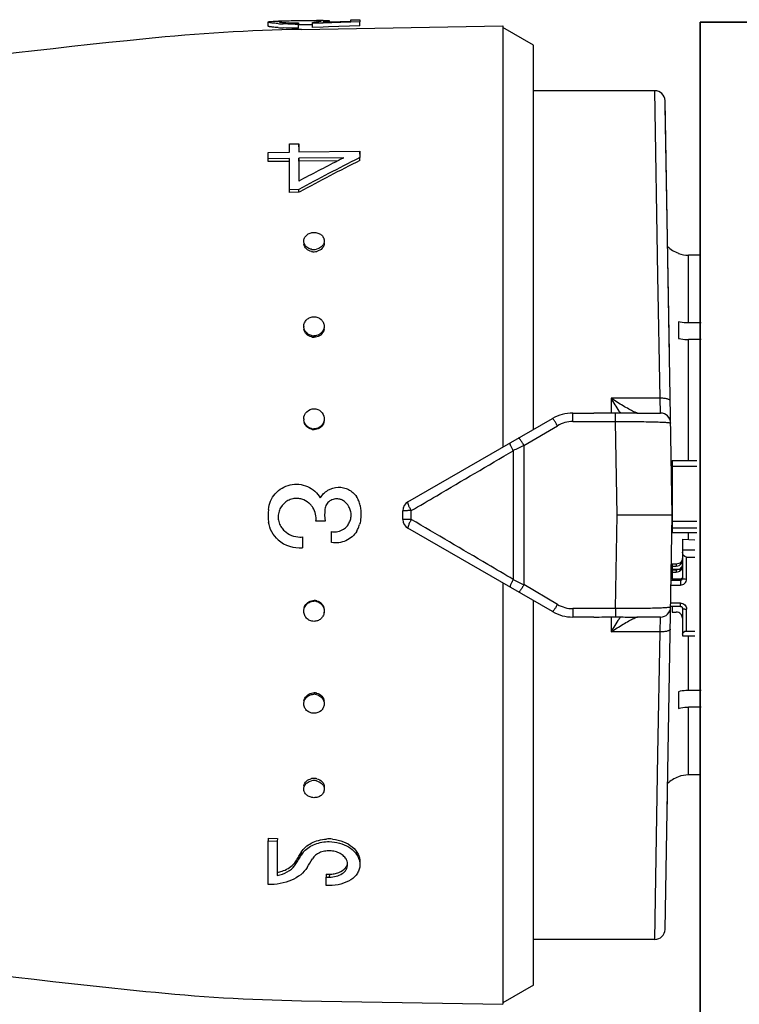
# Model space of a CAD drawing. Header units: millimetres. Extents: x -727 to 69715, y -15705 to 98123.
# Tile 65 of 256: x 20839 to 20875, y -12263 to -12215. Entities that reach past the tile are written whole.
import ezdxf

# ---------------------------------------------------------------- set-up
doc = ezdxf.new("R2010")
doc.units = ezdxf.units.MM
doc.layers.add('UT_ZAŘÍZENÍ - OT', color=3, linetype='Continuous', lineweight=35)

msp = doc.modelspace()

# ---------------------------------------------------------------- linework, layer by layer
at = {"color": 0, "linetype": 'Continuous'}
for p, q in [((20852.135, -12214.81), (20852.15, -12214.809)), ((20852.15, -12214.809), (20852.162, -12214.809)), ((20853.065, -12214.796), (20852.942, -12214.798)), ((20853.898, -12214.856), (20853.897, -12214.792)), ((20854.498, -12214.798), (20854.499, -12214.851)), ((20855.548, -12214.75), (20855.998, -12214.742)), ((20855.548, -12214.818), (20855.548, -12214.75)), ((20855.998, -12214.742), (20855.998, -12214.847)), ((20851.502, -12215.056), (20851.499, -12214.856)), ((20852.151, -12214.869), (20852.151, -12214.823)), ((20852.989, -12214.895), (20852.989, -12214.958)), ((20852.992, -12215.157), (20852.989, -12214.958)), ((20853.065, -12214.996), (20852.99, -12214.997)), ((20853.134, -12215.22), (20863.002, -12215.047)), ((20853.676, -12214.99), (20853.645, -12214.99)), ((20853.674, -12214.929), (20853.674, -12214.876)), ((20854.104, -12214.913), (20853.674, -12214.929)), ((20853.678, -12215.128), (20853.674, -12214.929)), ((20854.194, -12215.109), (20853.678, -12215.128)), ((20854.191, -12214.91), (20854.104, -12214.913)), ((20854.186, -12214.861), (20854.489, -12214.852)), ((20855.482, -12214.865), (20854.191, -12214.91)), ((20854.453, -12215.1), (20854.194, -12215.109)), ((20854.335, -12214.857), (20854.335, -12214.842)), ((20856.002, -12215.046), (20854.453, -12215.1)), ((20854.489, -12214.852), (20855.548, -12214.818)), ((20855.55, -12214.862), (20855.482, -12214.865)), ((20855.998, -12214.847), (20855.55, -12214.862)), ((20856.002, -12215.046), (20855.998, -12214.847)), ((20863.002, -12215.047), (20863.002, -12235.692)), ((20864.502, -12215.987), (20863.002, -12215.121)), ((20864.502, -12234.826), (20864.502, -12215.987)), ((20870.448, -12218.221), (20864.502, -12218.221)), ((20870.602, -12227.286), (20870.448, -12218.221)), ((20871.302, -12239.021), (20870.948, -12218.713)), ((20871.164, -12231.087), (20870.952, -12218.962)), ((20852.549, -12220.826), (20852.999, -12220.821)), ((20852.549, -12221.232), (20852.549, -12220.826)), ((20852.999, -12220.821), (20852.999, -12221.226)), ((20853.002, -12220.971), (20852.999, -12220.821)), ((20851.499, -12221.245), (20852.549, -12221.232)), ((20851.499, -12221.556), (20851.499, -12221.245)), ((20852.549, -12221.543), (20851.499, -12221.556)), ((20851.502, -12221.7), (20851.499, -12221.556)), ((20852.549, -12223.075), (20852.549, -12221.543)), ((20852.999, -12221.226), (20855.998, -12221.187)), ((20855.213, -12221.509), (20852.999, -12221.537)), ((20852.999, -12221.537), (20852.999, -12222.656)), ((20853.002, -12221.682), (20852.999, -12221.537)), ((20855.157, -12221.537), (20855.213, -12221.509)), ((20855.998, -12221.499), (20855.943, -12221.527)), ((20855.998, -12221.187), (20855.998, -12221.499)), ((20856.002, -12221.334), (20855.998, -12221.187)), ((20856.002, -12221.643), (20855.998, -12221.499)), ((20852.552, -12221.687), (20851.502, -12221.7)), ((20854.92, -12221.657), (20853.002, -12221.682)), ((20853.002, -12221.682), (20853.002, -12222.539)), ((20852.999, -12223.07), (20852.549, -12223.075)), ((20852.552, -12223.206), (20852.549, -12223.075)), ((20853.002, -12223.201), (20852.552, -12223.206)), ((20853.002, -12223.201), (20852.999, -12223.07)), ((20853.054, -12223.173), (20853.002, -12223.201)), ((20871.602, -12226.185), (20871.602, -12226.198)), ((20872.102, -12229.608), (20872.102, -12226.284)), ((20872.672, -12226.284), (20872.102, -12226.284)), ((20870.705, -12233.296), (20870.602, -12227.286)), ((20871.602, -12229.547), (20871.602, -12230.361)), ((20872.72, -12229.608), (20872.102, -12229.608)), ((20872.102, -12236.347), (20872.102, -12230.421)), ((20872.727, -12230.421), (20872.102, -12230.421)), ((20868.302, -12233.296), (20868.302, -12234.03)), ((20870.705, -12233.296), (20868.302, -12233.296)), ((20870.724, -12234.021), (20870.705, -12233.296)), ((20866.432, -12234.436), (20866.432, -12234.021)), ((20866.432, -12234.021), (20867.459, -12234.021)), ((20868.53, -12234.436), (20868.53, -12234.029)), ((20869.566, -12234.021), (20870.724, -12234.021)), ((20858.352, -12238.377), (20865.432, -12234.289)), ((20866.432, -12234.436), (20868.53, -12234.436)), ((20868.602, -12239.021), (20868.53, -12234.436)), ((20864.036, -12235.609), (20865.682, -12234.641)), ((20863.515, -12235.866), (20863.515, -12242.177)), ((20864.036, -12235.609), (20864.036, -12242.433)), ((20871.302, -12236.347), (20871.302, -12239.869)), ((20871.302, -12236.347), (20872.502, -12236.347)), ((20871.302, -12236.631), (20872.502, -12236.631)), ((20858.102, -12239.233), (20858.102, -12238.81)), ((20858.515, -12239.237), (20858.515, -12238.806)), ((20854.288, -12239.324), (20853.838, -12239.324)), ((20868.53, -12243.606), (20868.602, -12239.021)), ((20871.302, -12239.021), (20868.602, -12239.021)), ((20870.948, -12259.33), (20871.302, -12239.021)), ((20871.302, -12239.327), (20872.502, -12239.327)), ((20854.608, -12240.365), (20854.608, -12239.83)), ((20865.432, -12243.753), (20858.352, -12239.666)), ((20871.302, -12239.642), (20872.502, -12239.642)), ((20871.302, -12239.869), (20872.502, -12239.869)), ((20872.102, -12240.212), (20872.102, -12239.869)), ((20853.178, -12240.093), (20853.178, -12240.627)), ((20871.802, -12240.196), (20871.802, -12242.119)), ((20871.802, -12240.196), (20872.402, -12240.229)), ((20871.802, -12240.727), (20872.402, -12240.727)), ((20871.257, -12241.636), (20871.262, -12241.313)), ((20872.002, -12242.158), (20872.002, -12241.079)), ((20872.002, -12241.079), (20872.402, -12241.079)), ((20871.256, -12241.67), (20871.666, -12241.67)), ((20871.304, -12241.639), (20871.257, -12241.636)), ((20871.302, -12241.425), (20871.302, -12241.67)), ((20871.502, -12241.425), (20871.302, -12241.425)), ((20871.302, -12241.523), (20871.502, -12241.523)), ((20871.302, -12241.718), (20871.302, -12242.159)), ((20871.502, -12241.718), (20871.302, -12241.718)), ((20871.302, -12241.815), (20871.502, -12241.815)), ((20871.502, -12241.425), (20871.502, -12241.523)), ((20871.502, -12241.718), (20871.502, -12241.815)), ((20871.246, -12242.217), (20871.702, -12242.217)), ((20871.302, -12242.061), (20871.249, -12242.061)), ((20871.302, -12241.865), (20871.253, -12241.865)), ((20871.702, -12242.159), (20871.302, -12242.159)), ((20871.702, -12242.159), (20871.702, -12242.452)), ((20863.002, -12242.35), (20863.002, -12262.995)), ((20865.682, -12243.402), (20864.036, -12242.433)), ((20871.242, -12242.452), (20871.702, -12242.452)), ((20864.502, -12262.055), (20864.502, -12243.216)), ((20866.432, -12243.606), (20866.432, -12244.021)), ((20868.53, -12243.606), (20866.432, -12243.606)), ((20868.53, -12243.606), (20868.53, -12244.014)), ((20871.702, -12243.496), (20871.224, -12243.496)), ((20871.702, -12243.335), (20871.227, -12243.335)), ((20871.302, -12243.496), (20871.302, -12243.777)), ((20871.702, -12243.496), (20871.702, -12243.335)), ((20871.802, -12243.59), (20871.802, -12244.944)), ((20872.002, -12244.708), (20872.002, -12243.629)), ((20867.459, -12244.021), (20866.432, -12244.021)), ((20868.302, -12244.013), (20868.302, -12244.746)), ((20870.724, -12244.021), (20869.566, -12244.021)), ((20870.705, -12244.746), (20870.724, -12244.021)), ((20871.302, -12243.777), (20871.502, -12243.777)), ((20872.002, -12244.708), (20872.402, -12244.708)), ((20870.705, -12244.746), (20868.302, -12244.746)), ((20870.602, -12250.757), (20870.705, -12244.746)), ((20871.802, -12244.944), (20872.402, -12244.944)), ((20872.102, -12247.621), (20872.102, -12244.944)), ((20872.727, -12247.621), (20872.102, -12247.621)), ((20871.602, -12247.682), (20871.602, -12248.495)), ((20872.102, -12251.758), (20872.102, -12248.434)), ((20872.72, -12248.434), (20872.102, -12248.434)), ((20870.448, -12259.821), (20870.602, -12250.757)), ((20871.602, -12251.844), (20871.602, -12251.857)), ((20872.672, -12251.758), (20872.102, -12251.758)), ((20871.047, -12253.636), (20871.062, -12252.774)), ((20851.502, -12254.862), (20851.499, -12254.994)), ((20851.502, -12254.862), (20851.952, -12254.867)), ((20851.952, -12254.867), (20851.949, -12254.999)), ((20851.499, -12257.136), (20851.499, -12254.994)), ((20851.499, -12254.994), (20851.949, -12254.999)), ((20851.949, -12254.999), (20851.949, -12256.687)), ((20853.096, -12255.599), (20853.124, -12255.551)), ((20853.124, -12255.551), (20853.121, -12255.689)), ((20852.869, -12255.974), (20852.866, -12256.115)), ((20852.979, -12255.927), (20853.007, -12255.879)), ((20854.352, -12256.619), (20854.348, -12256.765)), ((20854.348, -12257.173), (20854.348, -12256.765)), ((20854.348, -12256.765), (20854.498, -12256.767)), ((20854.352, -12256.619), (20854.502, -12256.621)), ((20854.502, -12256.621), (20854.498, -12256.767)), ((20854.498, -12257.175), (20854.348, -12257.173)), ((20870.448, -12259.821), (20864.502, -12259.821)), ((20864.502, -12262.055), (20863.002, -12262.921)), ((20853.134, -12262.823), (20863.002, -12262.995))]:
    msp.add_line(p, q, dxfattribs=at)
for centre, radius, start, end in [((20852.767, -12250.544), 35.74, 91.0124, 91.2155), ((20853.747, -12220.07), 5.28, 88.3745, 89.198), ((20854.608, -12256.899), 42.126, 90.8463, 91.0033), ((20854.323, -12237.798), 23.023, 90.5699, 90.8389), ((20854.223, -12228.002), 13.227, 90.1311, 90.5589), ((20854.705, -12305.206), 90, 91, 95.86353), ((20852.617, -12206.38), 8.577, 265.8256, 266.6258), ((20852.618, -12206.529), 8.626, 265.8559, 266.6507), ((20852.69, -12205.126), 9.833, 266.6318, 267.396), ((20852.691, -12205.258), 9.899, 266.6567, 267.4156), ((20852.295, -12216.605), 1.789, 94.2534, 94.6326), ((20852.351, -12217.374), 2.559, 93.4587, 94.2283), ((20852.771, -12202.416), 12.544, 270.2757, 270.9914), ((20852.815, -12204.867), 10.03, 270.3767, 270.9938), ((20853.225, -12208.468), 6.424, 274.0065, 274.7622), ((20853.311, -12209.51), 5.379, 274.7701, 275.5791), ((20896.59, -12713.061), 500, 95.86353, 99.2151), ((20870.448, -12218.721), 0.5, 1.0027, 90), ((20903.287, -12315.461), 105.191, 116.74897, 118.55954), ((20899.919, -12310.437), 99.533, 116.72558, 116.87901), ((20902.832, -12316.125), 105.923, 116.89327, 118.06457), ((20903.023, -12315.838), 105.279, 116.52799, 118.3353), ((20853.592, -12225.701), 0.34, 181.8386, 189.2299), ((20853.922, -12225.692), 0.33, 0.0012, 1.8034), ((20872.102, -12224.771), 1.5, 226.6492, 250.5288), ((20853.744, -12225.431), 0.578, 257.4005, 263.7792), ((20853.748, -12225.534), 0.583, 257.4385, 263.7956), ((20853.743, -12225.442), 0.567, 263.769, 270.5154), ((20853.747, -12225.545), 0.572, 263.785, 270.5156), ((20853.742, -12225.432), 0.577, 270.6142, 283.6547), ((20853.746, -12225.534), 0.582, 270.6123, 283.6161), ((20872.104, -12224.775), 1.509, 250.58, 269.9294), ((20853.663, -12229.772), 0.415, 180.0036, 182.6268), ((20853.747, -12229.708), 0.529, 255.907, 262.902), ((20853.745, -12229.722), 0.515, 262.8964, 270.3352), ((20853.835, -12229.841), 0.417, 351.6852, 359.956), ((20853.751, -12229.776), 0.533, 255.9485, 262.9202), ((20853.749, -12229.791), 0.519, 262.9139, 270.3354), ((20889.085, -12220.774), 24.264, 211.0698, 212.8147), ((20866.432, -12236.021), 2, 90, 120), ((20885.128, -12223.319), 19.559, 212.8314, 213.1914), ((20870.724, -12234.521), 0.5, 0.9973, 90), ((20853.719, -12234.306), 0.471, 180.0149, 185.1846), ((20866.433, -12235.915), 1.479, 90.0293, 120.5126), ((20853.749, -12234.296), 0.505, 254.9456, 262.2975), ((20853.753, -12234.327), 0.509, 254.989, 262.3166), ((20853.747, -12234.313), 0.488, 262.2951, 270.1426), ((20853.751, -12234.344), 0.492, 262.3136, 270.1429), ((20971.598, -12454.982), 244.324, 116.11937, 116.25551), ((20871.203, -12237.177), 0.0994, 313.5922, 359.9803), ((20871.202, -12237.165), 0.301, 284.0099, 289.4426), ((20852.895, -12239.084), 0.878, 79.2621, 86.1049), ((20852.885, -12239.133), 0.927, 73.0793, 79.2163), ((20852.881, -12239.171), 0.963, 41.0757, 50.0119), ((20854.857, -12238.799), 0.576, 71.2532, 78.3972), ((20854.86, -12238.792), 0.569, 63.8405, 71.2552), ((20854.735, -12239.028), 0.836, 39.1305, 49.8284), ((20854.938, -12238.722), 1.078, 27.8406, 34.0296), ((20854.942, -12238.72), 1.073, 21.6663, 27.8429), ((20854.96, -12238.713), 1.054, 15.2114, 21.6682), ((20854.048, -12238.96), 1.999, 11.8346, 15.192), ((20858.602, -12238.81), 0.5, 120, 180), ((20854.16, -12239.021), 2.661, 174.2036, 187.383), ((20852.876, -12239.175), 0.97, 32.4613, 41.0443), ((20856.585, -12239.021), 2.316, 172.8168, 187.5195), ((20854.741, -12239.023), 0.828, 29.6913, 39.1293), ((20871.202, -12238.793), 0.3, 70.554, 72.3535), ((20858.602, -12239.233), 0.5, 180, 240), ((20852.889, -12239.127), 0.893, 214.114, 220.953), ((20853.06, -12238.979), 1.119, 220.9857, 227.2244), ((20854.751, -12239.058), 0.785, 259.5616, 266.7756), ((20854.738, -12239.02), 0.831, 307.9711, 320.9467), ((20854.73, -12239.013), 0.841, 320.9239, 328.1109), ((20854.779, -12239.159), 1.247, 328.3633, 330.5708), ((20854.793, -12239.166), 1.23, 330.5526, 339.4593), ((20854.839, -12239.184), 1.181, 339.4729, 345.3977), ((20853.061, -12238.987), 1.644, 229.7942, 274.1007), ((20853.061, -12238.995), 1.104, 269.8741, 276.1358), ((20871.512, -12241.228), 0.29, 325.946, 359.9556), ((20971.598, -12023.06), 244.324, 243.74449, 243.88063), ((20853.747, -12243.73), 0.489, 81.9513, 89.7929), ((20853.75, -12243.699), 0.493, 81.9697, 89.7932), ((20853.744, -12243.748), 0.507, 74.6173, 81.9539), ((20853.748, -12243.717), 0.51, 74.6606, 81.9731), ((20866.432, -12242.021), 2, 240, 270), ((20866.433, -12242.128), 1.479, 239.4874, 269.9707), ((20870.724, -12243.521), 0.5, 270, 359), ((20871.714, -12243.59), 0.0882, 0.0369, 8.6608), ((20853.768, -12243.739), 0.481, 352.21, 354.9153), ((20889.007, -12257.219), 24.171, 147.1819, 148.9335), ((20885.471, -12254.946), 19.968, 146.8123, 147.1649), ((20853.745, -12248.321), 0.516, 82.1802, 89.6075), ((20853.748, -12248.253), 0.52, 82.1978, 89.6077), ((20853.743, -12248.338), 0.533, 75.2221, 82.1864), ((20853.746, -12248.27), 0.537, 75.2633, 82.2046), ((20853.747, -12252.505), 0.579, 90.4762, 102.5767), ((20853.747, -12252.489), 0.563, 89.4636, 90.4277), ((20853.746, -12252.5), 0.574, 82.7219, 89.4383), ((20853.745, -12252.514), 0.588, 76.4142, 82.7332), ((20872.102, -12253.271), 1.5, 109.4712, 133.3508), ((20872.104, -12253.268), 1.509, 90.0706, 109.42), ((20853.592, -12252.341), 0.34, 170.7701, 178.1614), ((20853.744, -12252.607), 0.574, 89.5276, 102.6205), ((20853.743, -12252.602), 0.569, 82.706, 89.4382), ((20853.741, -12252.617), 0.584, 76.3765, 82.7168), ((20853.922, -12252.351), 0.33, 358.1966, 359.9988), ((20854.48, -12256.845), 1.949, 89.3478, 93.6822), ((20854.479, -12256.877), 1.981, 84.7451, 89.3338), ((20814.927, -12232.787), 44.466, 328.5709, 328.8521), ((20813.575, -12231.97), 46.046, 328.8521, 329.1259), ((20812.726, -12231.802), 46.929, 329.1323, 329.4032), ((20853.989, -12256.203), 1.009, 142.6891, 149.3347), ((20854.084, -12256.276), 1.129, 136.6726, 142.6957), ((20852, -12255.427), 1.027, 315.4988, 321.7146), ((20852.079, -12255.489), 0.927, 321.7149, 328.509), ((20814.449, -12232.833), 44.921, 328.7834, 329.0635), ((20815.194, -12232.906), 44.808, 328.5423, 329.173), ((20854.94, -12256.146), 0.458, 358.6045, 6.9669), ((20851.564, -12254.817), 1.908, 281.6289, 285.7619), ((20896.59, -11764.982), 500, 260.77609, 264.13647), ((20870.448, -12259.321), 0.5, 270, 359), ((20854.705, -12172.837), 90, 264.13647, 269)]:
    msp.add_arc(centre, radius, start, end, dxfattribs=at)
at = {"color": 0, "linetype": 'Continuous', "extrusion": (0, 0, -1)}
for centre, major_axis, ratio, start_param, end_param in [((20872.002, -12240.844), (0, -0.235), 0.85043, 0, 1.570796), ((20872.002, -12244.865), (0.2, 0), 0.785695, 3.141593, 4.712389)]:
    msp.add_ellipse(centre, major_axis=major_axis, ratio=ratio, start_param=start_param, end_param=end_param, dxfattribs=at)
at = {"color": 0, "linetype": 'Continuous'}
for points, knots in [([(20851.579, -12214.831), (20851.635, -12214.824), (20851.778, -12214.818), (20851.921, -12214.814), (20852.008, -12214.812)], [0, 0, 0, 0, 0.393124, 1, 1, 1, 1]), ([(20852.942, -12214.798), (20852.803, -12214.8), (20852.554, -12214.806), (20852.306, -12214.813), (20852.197, -12214.82)], [0, 0, 0, 0, 0.5608, 1, 1, 1, 1]), ([(20853.643, -12214.79), (20853.599, -12214.79), (20853.406, -12214.791), (20853.213, -12214.793), (20853.065, -12214.796)], [0, 0, 0, 0, 0.228486, 1, 1, 1, 1]), ([(20853.821, -12214.791), (20853.808, -12214.79), (20853.748, -12214.79), (20853.689, -12214.79), (20853.643, -12214.79)], [0, 0, 0, 0, 0.229978, 1, 1, 1, 1]), ([(20854.008, -12214.797), (20854, -12214.796), (20853.963, -12214.794), (20853.926, -12214.793), (20853.897, -12214.792)], [0, 0, 0, 0, 0.216654, 1, 1, 1, 1]), ([(20854.077, -12214.804), (20854.072, -12214.803), (20854.05, -12214.8), (20854.027, -12214.798), (20854.008, -12214.797)], [0, 0, 0, 0, 0.191517, 1, 1, 1, 1]), ([(20854.101, -12214.814), (20854.101, -12214.811), (20854.09, -12214.806), (20854.083, -12214.805), (20854.077, -12214.804)], [0, 0, 0, 0, 0.306489, 1, 1, 1, 1]), ([(20854.192, -12214.776), (20854.207, -12214.776), (20854.259, -12214.776), (20854.311, -12214.776), (20854.349, -12214.777)], [0, 0, 0, 0, 0.28218, 1, 1, 1, 1]), ([(20854.498, -12214.798), (20854.498, -12214.803), (20854.48, -12214.811), (20854.452, -12214.82), (20854.399, -12214.831), (20854.359, -12214.838), (20854.335, -12214.842)], [0, 0, 0, 0, 0.080473, 0.272652, 0.58028, 1, 1, 1, 1]), ([(20854.349, -12214.777), (20854.359, -12214.778), (20854.392, -12214.779), (20854.426, -12214.781), (20854.448, -12214.784)], [0, 0, 0, 0, 0.312325, 1, 1, 1, 1]), ([(20854.448, -12214.784), (20854.461, -12214.785), (20854.477, -12214.787), (20854.494, -12214.792), (20854.498, -12214.796), (20854.498, -12214.798)], [0, 0, 0, 0, 0.708486, 0.898996, 1, 1, 1, 1]), ([(20851.499, -12214.856), (20851.499, -12214.853), (20851.506, -12214.847), (20851.514, -12214.844), (20851.519, -12214.843)], [0, 0, 0, 0, 0.34526, 1, 1, 1, 1]), ([(20851.993, -12214.934), (20851.923, -12214.929), (20851.825, -12214.92), (20851.703, -12214.906), (20851.633, -12214.896), (20851.577, -12214.886), (20851.536, -12214.876), (20851.512, -12214.869), (20851.499, -12214.86), (20851.499, -12214.856)], [0, 0, 0, 0, 0.415889, 0.585993, 0.728367, 0.841268, 0.923827, 0.975949, 1, 1, 1, 1]), ([(20851.995, -12215.133), (20851.925, -12215.128), (20851.827, -12215.119), (20851.706, -12215.105), (20851.636, -12215.095), (20851.58, -12215.086), (20851.539, -12215.076), (20851.516, -12215.068), (20851.502, -12215.06), (20851.502, -12215.056)], [0, 0, 0, 0, 0.416026, 0.586157, 0.728535, 0.841423, 0.923955, 0.976034, 1, 1, 1, 1]), ([(20851.519, -12214.843), (20851.523, -12214.842), (20851.542, -12214.836), (20851.562, -12214.833), (20851.579, -12214.831)], [0, 0, 0, 0, 0.194984, 1, 1, 1, 1]), ([(20852.151, -12214.823), (20852.136, -12214.824), (20852.11, -12214.826), (20852.076, -12214.831), (20852.055, -12214.835), (20852.043, -12214.839), (20852.041, -12214.842)], [0, 0, 0, 0, 0.402142, 0.703286, 0.901798, 1, 1, 1, 1]), ([(20852.041, -12214.842), (20852.041, -12214.842), (20852.041, -12214.843), (20852.041, -12214.843), (20852.041, -12214.844)], [0, 0, 0, 0, 0.519614, 1, 1, 1, 1]), ([(20852.041, -12214.844), (20852.041, -12214.846), (20852.046, -12214.849), (20852.063, -12214.855), (20852.1, -12214.863), (20852.162, -12214.871), (20852.211, -12214.875), (20852.24, -12214.878)], [0, 0, 0, 0, 0.026104, 0.078509, 0.271488, 0.580502, 1, 1, 1, 1]), ([(20852.24, -12214.878), (20852.283, -12214.881), (20852.496, -12214.895), (20852.71, -12214.898), (20852.88, -12214.897)], [0, 0, 0, 0, 0.202928, 1, 1, 1, 1]), ([(20852.832, -12214.96), (20852.781, -12214.96), (20852.584, -12214.96), (20852.388, -12214.955), (20852.243, -12214.949)], [0, 0, 0, 0, 0.261385, 1, 1, 1, 1]), ([(20852.992, -12215.157), (20852.927, -12215.158), (20852.678, -12215.16), (20852.429, -12215.156), (20852.245, -12215.147)], [0, 0, 0, 0, 0.261104, 1, 1, 1, 1]), ([(20853.645, -12214.99), (20853.601, -12214.99), (20853.407, -12214.991), (20853.214, -12214.993), (20853.065, -12214.996)], [0, 0, 0, 0, 0.228577, 1, 1, 1, 1]), ([(20853.834, -12214.863), (20853.872, -12214.859), (20853.938, -12214.852), (20854.014, -12214.841), (20854.059, -12214.832), (20854.081, -12214.826), (20854.094, -12214.822), (20854.101, -12214.816), (20854.101, -12214.814)], [0, 0, 0, 0, 0.416564, 0.727805, 0.840468, 0.923103, 0.975235, 1, 1, 1, 1]), ([(20854.335, -12214.842), (20854.324, -12214.843), (20854.275, -12214.851), (20854.225, -12214.857), (20854.186, -12214.861)], [0, 0, 0, 0, 0.219199, 1, 1, 1, 1]), ([(20853.249, -12225.601), (20853.247, -12225.545), (20853.273, -12225.429), (20853.386, -12225.285), (20853.553, -12225.192), (20853.683, -12225.169), (20853.748, -12225.168)], [0, 0, 0, 0, 0.229393, 0.470966, 0.729703, 1, 1, 1, 1]), ([(20853.748, -12225.168), (20853.812, -12225.168), (20853.937, -12225.187), (20854.102, -12225.271), (20854.215, -12225.405), (20854.246, -12225.516), (20854.248, -12225.57)], [0, 0, 0, 0, 0.270385, 0.528616, 0.769944, 1, 1, 1, 1]), ([(20853.352, -12225.847), (20853.322, -12225.813), (20853.271, -12225.736), (20853.25, -12225.646), (20853.249, -12225.601)], [0, 0, 0, 0, 0.509651, 1, 1, 1, 1]), ([(20853.621, -12226.103), (20853.531, -12226.082), (20853.363, -12226.003), (20853.27, -12225.838), (20853.256, -12225.755)], [0, 0, 0, 0, 0.524629, 1, 1, 1, 1]), ([(20853.618, -12225.995), (20853.592, -12225.989), (20853.494, -12225.96), (20853.403, -12225.903), (20853.352, -12225.847)], [0, 0, 0, 0, 0.260211, 1, 1, 1, 1]), ([(20854.144, -12225.84), (20854.128, -12225.858), (20854.052, -12225.929), (20853.955, -12225.974), (20853.879, -12225.993)], [0, 0, 0, 0, 0.24218, 1, 1, 1, 1]), ([(20854.252, -12225.692), (20854.252, -12225.784), (20854.166, -12225.981), (20853.982, -12226.076), (20853.883, -12226.1)], [0, 0, 0, 0, 0.47302, 1, 1, 1, 1]), ([(20854.248, -12225.57), (20854.25, -12225.618), (20854.231, -12225.717), (20854.178, -12225.802), (20854.144, -12225.84)], [0, 0, 0, 0, 0.488775, 1, 1, 1, 1]), ([(20853.248, -12229.772), (20853.248, -12229.711), (20853.276, -12229.587), (20853.387, -12229.431), (20853.554, -12229.329), (20853.683, -12229.304), (20853.748, -12229.304)], [0, 0, 0, 0, 0.241806, 0.488407, 0.741812, 1, 1, 1, 1]), ([(20853.748, -12229.304), (20853.871, -12229.303), (20854.065, -12229.37), (20854.214, -12229.568), (20854.245, -12229.687), (20854.248, -12229.746)], [0, 0, 0, 0, 0.507384, 0.755665, 1, 1, 1, 1]), ([(20854.248, -12229.746), (20854.25, -12229.797), (20854.24, -12229.865), (20854.217, -12229.929), (20854.21, -12229.944)], [0, 0, 0, 0, 0.747031, 1, 1, 1, 1]), ([(20872.102, -12229.608), (20872.06, -12229.608), (20871.892, -12229.603), (20871.724, -12229.578), (20871.602, -12229.547)], [0, 0, 0, 0, 0.252472, 1, 1, 1, 1]), ([(20853.316, -12230.005), (20853.306, -12229.989), (20853.27, -12229.922), (20853.251, -12229.847), (20853.249, -12229.791)], [0, 0, 0, 0, 0.253103, 1, 1, 1, 1]), ([(20853.621, -12230.294), (20853.529, -12230.271), (20853.357, -12230.176), (20853.269, -12229.998), (20853.256, -12229.908)], [0, 0, 0, 0, 0.510101, 1, 1, 1, 1]), ([(20853.618, -12230.221), (20853.556, -12230.206), (20853.438, -12230.153), (20853.348, -12230.058), (20853.316, -12230.005)], [0, 0, 0, 0, 0.506643, 1, 1, 1, 1]), ([(20854.21, -12229.944), (20854.18, -12230.011), (20854.088, -12230.133), (20853.951, -12230.201), (20853.879, -12230.22)], [0, 0, 0, 0, 0.492845, 1, 1, 1, 1]), ([(20854.247, -12229.901), (20854.234, -12229.992), (20854.147, -12230.171), (20853.975, -12230.268), (20853.883, -12230.292)], [0, 0, 0, 0, 0.489899, 1, 1, 1, 1]), ([(20871.602, -12230.361), (20871.643, -12230.371), (20871.807, -12230.406), (20871.976, -12230.421), (20872.102, -12230.421)], [0, 0, 0, 0, 0.247091, 1, 1, 1, 1]), ([(20869.423, -12233.957), (20869.339, -12233.917), (20869.163, -12233.824), (20868.786, -12233.608), (20868.497, -12233.426), (20868.302, -12233.296)], [0, 0, 0, 0, 0.213248, 0.460801, 1, 1, 1, 1]), ([(20871.205, -12233.425), (20871.204, -12233.416), (20871.195, -12233.393), (20871.162, -12233.37), (20871.116, -12233.348), (20871.026, -12233.32), (20870.887, -12233.3), (20870.768, -12233.295), (20870.705, -12233.296)], [0, 0, 0, 0, 0.054454, 0.124226, 0.220024, 0.341181, 0.645763, 1, 1, 1, 1]), ([(20853.248, -12234.306), (20853.248, -12234.18), (20853.357, -12233.916), (20853.621, -12233.811), (20853.748, -12233.81)], [0, 0, 0, 0, 0.49811, 1, 1, 1, 1]), ([(20853.748, -12233.81), (20853.869, -12233.81), (20854.12, -12233.902), (20854.236, -12234.142), (20854.246, -12234.261)], [0, 0, 0, 0, 0.501804, 1, 1, 1, 1]), ([(20868.53, -12234.029), (20868.35, -12234.031), (20867.993, -12234.03), (20867.637, -12234.021), (20867.459, -12234.021)], [0, 0, 0, 0, 0.502804, 1, 1, 1, 1]), ([(20869.566, -12234.021), (20869.486, -12234.021), (20869.141, -12234.022), (20868.795, -12234.026), (20868.53, -12234.029)], [0, 0, 0, 0, 0.230893, 1, 1, 1, 1]), ([(20869.501, -12233.993), (20869.495, -12233.99), (20869.469, -12233.979), (20869.443, -12233.967), (20869.423, -12233.957)], [0, 0, 0, 0, 0.229765, 1, 1, 1, 1]), ([(20869.533, -12234.005), (20869.53, -12234.004), (20869.52, -12234), (20869.509, -12233.996), (20869.501, -12233.993)], [0, 0, 0, 0, 0.235586, 1, 1, 1, 1]), ([(20869.592, -12234.021), (20869.584, -12234.021), (20869.564, -12234.016), (20869.544, -12234.01), (20869.533, -12234.005)], [0, 0, 0, 0, 0.393757, 1, 1, 1, 1]), ([(20853.621, -12234.819), (20853.538, -12234.796), (20853.382, -12234.71), (20853.292, -12234.554), (20853.269, -12234.472)], [0, 0, 0, 0, 0.50198, 1, 1, 1, 1]), ([(20853.618, -12234.784), (20853.546, -12234.764), (20853.407, -12234.693), (20853.316, -12234.565), (20853.287, -12234.496)], [0, 0, 0, 0, 0.50114, 1, 1, 1, 1]), ([(20854.231, -12234.432), (20854.208, -12234.514), (20854.119, -12234.672), (20853.961, -12234.76), (20853.879, -12234.783)], [0, 0, 0, 0, 0.49918, 1, 1, 1, 1]), ([(20854.247, -12234.406), (20854.234, -12234.5), (20854.151, -12234.687), (20853.976, -12234.792), (20853.883, -12234.818)], [0, 0, 0, 0, 0.498032, 1, 1, 1, 1]), ([(20865.682, -12234.641), (20865.662, -12234.621), (20865.63, -12234.573), (20865.597, -12234.499), (20865.558, -12234.436), (20865.519, -12234.385), (20865.488, -12234.344), (20865.463, -12234.312), (20865.448, -12234.296), (20865.435, -12234.287), (20865.432, -12234.289)], [0, 0, 0, 0, 0.198142, 0.388892, 0.560134, 0.707991, 0.828678, 0.918542, 0.975091, 1, 1, 1, 1]), ([(20868.53, -12234.436), (20868.706, -12234.436), (20869.051, -12234.435), (20869.552, -12234.438), (20870.012, -12234.444), (20870.363, -12234.451), (20870.61, -12234.459), (20870.766, -12234.465), (20870.901, -12234.471), (20871.013, -12234.478), (20871.101, -12234.486), (20871.164, -12234.493), (20871.202, -12234.501), (20871.219, -12234.506), (20871.223, -12234.511), (20871.224, -12234.513)], [0, 0, 0, 0, 0.195605, 0.383531, 0.55643, 0.707585, 0.773165, 0.831259, 0.881323, 0.92293, 0.955723, 0.979458, 0.994025, 0.997954, 1, 1, 1, 1]), ([(20863.515, -12235.866), (20863.489, -12235.819), (20863.453, -12235.75), (20863.41, -12235.663), (20863.384, -12235.608), (20863.366, -12235.563), (20863.354, -12235.528), (20863.348, -12235.506), (20863.349, -12235.492), (20863.352, -12235.49)], [0, 0, 0, 0, 0.389691, 0.560136, 0.707341, 0.827183, 0.916538, 0.973346, 1, 1, 1, 1]), ([(20864.036, -12235.609), (20864.007, -12235.559), (20863.964, -12235.488), (20863.907, -12235.398), (20863.871, -12235.343), (20863.84, -12235.298), (20863.816, -12235.266), (20863.8, -12235.248), (20863.791, -12235.24), (20863.787, -12235.239), (20863.786, -12235.24)], [0, 0, 0, 0, 0.387648, 0.559336, 0.708365, 0.829964, 0.920373, 0.976704, 0.992026, 1, 1, 1, 1]), ([(20858.515, -12238.806), (20858.931, -12238.561), (20860.597, -12237.581), (20862.264, -12236.601), (20863.515, -12235.866)], [0, 0, 0, 0, 0.249365, 1, 1, 1, 1]), ([(20851.512, -12238.752), (20851.527, -12238.61), (20851.602, -12238.328), (20851.908, -12237.84), (20852.559, -12237.449), (20853.316, -12237.523), (20853.799, -12237.836), (20853.986, -12238.06), (20854.058, -12238.183)], [0, 0, 0, 0, 0.125806, 0.251598, 0.500158, 0.748611, 0.874302, 1, 1, 1, 1]), ([(20854.058, -12238.183), (20854.146, -12238.031), (20854.402, -12237.768), (20854.841, -12237.639), (20855.193, -12237.671), (20855.443, -12237.762), (20855.664, -12237.911), (20855.782, -12238.046), (20855.831, -12238.119)], [0, 0, 0, 0, 0.249691, 0.498274, 0.623384, 0.748679, 0.874168, 1, 1, 1, 1]), ([(20852.955, -12238.208), (20852.871, -12238.203), (20852.701, -12238.215), (20852.384, -12238.331), (20852.129, -12238.581), (20852.007, -12238.897), (20851.98, -12239.152), (20852.027, -12239.405), (20852.102, -12239.558), (20852.15, -12239.628)], [0, 0, 0, 0, 0.124702, 0.249421, 0.497433, 0.62303, 0.748788, 0.874419, 1, 1, 1, 1]), ([(20854.973, -12238.235), (20854.896, -12238.219), (20854.734, -12238.22), (20854.513, -12238.319), (20854.349, -12238.498), (20854.297, -12238.653), (20854.287, -12238.732)], [0, 0, 0, 0, 0.248903, 0.498305, 0.748695, 1, 1, 1, 1]), ([(20858.515, -12238.806), (20858.487, -12238.754), (20858.436, -12238.659), (20858.379, -12238.531), (20858.349, -12238.442), (20858.342, -12238.396), (20858.348, -12238.38), (20858.352, -12238.377)], [0, 0, 0, 0, 0.377895, 0.69297, 0.905251, 0.965919, 1, 1, 1, 1]), ([(20853.838, -12239.324), (20853.855, -12239.209), (20853.845, -12238.972), (20853.756, -12238.752), (20853.694, -12238.654)], [0, 0, 0, 0, 0.500135, 1, 1, 1, 1]), ([(20855.444, -12239.457), (20855.483, -12239.395), (20855.544, -12239.258), (20855.577, -12239.037), (20855.552, -12238.815), (20855.497, -12238.676), (20855.461, -12238.613)], [0, 0, 0, 0, 0.249892, 0.499949, 0.75024, 1, 1, 1, 1]), ([(20856.004, -12238.55), (20856.02, -12238.627), (20856.067, -12238.936), (20856.041, -12239.256), (20855.983, -12239.482)], [0, 0, 0, 0, 0.250786, 1, 1, 1, 1]), ([(20858.515, -12238.806), (20858.487, -12238.806), (20858.433, -12238.806), (20858.355, -12238.806), (20858.284, -12238.807), (20858.223, -12238.807), (20858.179, -12238.808), (20858.15, -12238.808), (20858.133, -12238.808), (20858.121, -12238.809), (20858.111, -12238.809), (20858.106, -12238.81), (20858.102, -12238.809), (20858.102, -12238.81)], [0, 0, 0, 0, 0.203374, 0.394866, 0.56769, 0.716771, 0.837685, 0.88646, 0.926896, 0.958626, 0.981467, 0.99529, 1, 1, 1, 1]), ([(20852, -12240.243), (20851.87, -12240.133), (20851.652, -12239.862), (20851.543, -12239.532), (20851.521, -12239.363)], [0, 0, 0, 0, 0.49938, 1, 1, 1, 1]), ([(20858.515, -12239.237), (20858.487, -12239.237), (20858.433, -12239.236), (20858.355, -12239.236), (20858.284, -12239.236), (20858.223, -12239.235), (20858.179, -12239.235), (20858.15, -12239.234), (20858.133, -12239.234), (20858.121, -12239.234), (20858.111, -12239.234), (20858.106, -12239.232), (20858.102, -12239.233), (20858.102, -12239.233)], [0, 0, 0, 0, 0.203374, 0.394866, 0.56769, 0.716771, 0.837685, 0.88646, 0.926896, 0.958626, 0.981467, 0.99529, 1, 1, 1, 1]), ([(20858.515, -12239.237), (20858.487, -12239.288), (20858.436, -12239.384), (20858.379, -12239.512), (20858.349, -12239.6), (20858.342, -12239.647), (20858.348, -12239.663), (20858.352, -12239.666)], [0, 0, 0, 0, 0.377895, 0.69297, 0.905251, 0.965919, 1, 1, 1, 1]), ([(20863.515, -12242.177), (20863.097, -12241.931), (20861.431, -12240.952), (20859.764, -12239.972), (20858.515, -12239.237)], [0, 0, 0, 0, 0.250578, 1, 1, 1, 1]), ([(20852.3, -12239.8), (20852.401, -12239.894), (20852.641, -12240.046), (20852.92, -12240.099), (20853.058, -12240.099)], [0, 0, 0, 0, 0.500561, 1, 1, 1, 1]), ([(20855.841, -12239.813), (20855.778, -12239.914), (20855.623, -12240.1), (20855.318, -12240.297), (20854.968, -12240.393), (20854.726, -12240.387), (20854.608, -12240.365)], [0, 0, 0, 0, 0.249964, 0.499879, 0.749906, 1, 1, 1, 1]), ([(20854.706, -12239.842), (20854.803, -12239.848), (20854.998, -12239.824), (20855.173, -12239.734), (20855.249, -12239.675)], [0, 0, 0, 0, 0.50069, 1, 1, 1, 1]), ([(20871.802, -12241.131), (20871.802, -12241.169), (20871.787, -12241.247), (20871.72, -12241.345), (20871.62, -12241.41), (20871.541, -12241.425), (20871.502, -12241.425)], [0, 0, 0, 0, 0.247784, 0.496832, 0.747734, 1, 1, 1, 1]), ([(20871.502, -12241.523), (20871.551, -12241.523), (20871.65, -12241.499), (20871.725, -12241.431), (20871.752, -12241.391)], [0, 0, 0, 0, 0.501963, 1, 1, 1, 1]), ([(20871.802, -12241.424), (20871.802, -12241.462), (20871.787, -12241.54), (20871.72, -12241.637), (20871.62, -12241.703), (20871.541, -12241.718), (20871.502, -12241.718)], [0, 0, 0, 0, 0.247784, 0.496832, 0.747734, 1, 1, 1, 1]), ([(20871.502, -12241.815), (20871.541, -12241.815), (20871.62, -12241.8), (20871.72, -12241.735), (20871.787, -12241.637), (20871.802, -12241.56), (20871.802, -12241.521)], [0, 0, 0, 0, 0.252266, 0.503168, 0.752216, 1, 1, 1, 1]), ([(20863.515, -12242.177), (20863.489, -12242.224), (20863.453, -12242.292), (20863.41, -12242.379), (20863.384, -12242.434), (20863.366, -12242.479), (20863.354, -12242.515), (20863.348, -12242.536), (20863.349, -12242.55), (20863.352, -12242.552)], [0, 0, 0, 0, 0.389693, 0.560138, 0.707342, 0.827185, 0.916539, 0.973347, 1, 1, 1, 1]), ([(20871.702, -12242.159), (20871.714, -12242.159), (20871.738, -12242.154), (20871.769, -12242.136), (20871.792, -12242.108), (20871.8, -12242.085), (20871.801, -12242.074)], [0, 0, 0, 0, 0.251925, 0.502849, 0.751924, 1, 1, 1, 1]), ([(20871.702, -12242.217), (20871.715, -12242.217), (20871.741, -12242.212), (20871.775, -12242.19), (20871.797, -12242.158), (20871.802, -12242.132), (20871.802, -12242.119)], [0, 0, 0, 0, 0.252236, 0.503168, 0.752245, 1, 1, 1, 1]), ([(20871.702, -12242.452), (20871.741, -12242.452), (20871.82, -12242.437), (20871.92, -12242.372), (20871.987, -12242.274), (20872.002, -12242.196), (20872.002, -12242.158)], [0, 0, 0, 0, 0.252255, 0.503168, 0.752226, 1, 1, 1, 1]), ([(20871.802, -12242.119), (20871.802, -12242.122), (20871.805, -12242.127), (20871.811, -12242.131), (20871.821, -12242.136), (20871.838, -12242.142), (20871.862, -12242.147), (20871.892, -12242.152), (20871.94, -12242.157), (20871.977, -12242.158), (20872.002, -12242.158)], [0, 0, 0, 0, 0.040706, 0.069574, 0.105554, 0.199505, 0.321626, 0.468167, 0.634164, 1, 1, 1, 1]), ([(20864.036, -12242.433), (20864.007, -12242.483), (20863.964, -12242.555), (20863.907, -12242.644), (20863.871, -12242.7), (20863.84, -12242.744), (20863.816, -12242.776), (20863.8, -12242.795), (20863.791, -12242.802), (20863.787, -12242.803), (20863.786, -12242.803)], [0, 0, 0, 0, 0.387648, 0.559336, 0.708365, 0.829964, 0.920373, 0.976704, 0.992026, 1, 1, 1, 1]), ([(20853.269, -12243.57), (20853.292, -12243.488), (20853.382, -12243.333), (20853.538, -12243.246), (20853.621, -12243.224)], [0, 0, 0, 0, 0.49802, 1, 1, 1, 1]), ([(20853.287, -12243.547), (20853.316, -12243.477), (20853.407, -12243.35), (20853.546, -12243.278), (20853.618, -12243.259)], [0, 0, 0, 0, 0.49886, 1, 1, 1, 1]), ([(20853.879, -12243.259), (20853.961, -12243.282), (20854.119, -12243.371), (20854.208, -12243.528), (20854.231, -12243.611)], [0, 0, 0, 0, 0.50082, 1, 1, 1, 1]), ([(20853.883, -12243.225), (20853.976, -12243.25), (20854.151, -12243.356), (20854.234, -12243.542), (20854.247, -12243.637)], [0, 0, 0, 0, 0.501968, 1, 1, 1, 1]), ([(20853.748, -12244.232), (20853.68, -12244.232), (20853.542, -12244.202), (20853.369, -12244.081), (20853.263, -12243.9), (20853.244, -12243.761), (20853.25, -12243.694)], [0, 0, 0, 0, 0.25144, 0.501784, 0.751362, 1, 1, 1, 1]), ([(20865.682, -12243.402), (20865.662, -12243.422), (20865.63, -12243.47), (20865.597, -12243.544), (20865.558, -12243.607), (20865.519, -12243.658), (20865.488, -12243.699), (20865.463, -12243.73), (20865.448, -12243.747), (20865.435, -12243.755), (20865.432, -12243.753)], [0, 0, 0, 0, 0.198108, 0.388908, 0.560156, 0.708001, 0.828682, 0.918545, 0.975091, 1, 1, 1, 1]), ([(20871.224, -12243.53), (20871.223, -12243.532), (20871.219, -12243.536), (20871.202, -12243.542), (20871.164, -12243.549), (20871.101, -12243.557), (20871.013, -12243.564), (20870.901, -12243.571), (20870.766, -12243.578), (20870.61, -12243.584), (20870.363, -12243.591), (20870.012, -12243.598), (20869.552, -12243.604), (20869.051, -12243.607), (20868.706, -12243.607), (20868.53, -12243.606)], [0, 0, 0, 0, 0.002046, 0.005975, 0.020542, 0.044277, 0.07707, 0.118677, 0.168741, 0.226835, 0.292415, 0.44357, 0.616469, 0.804395, 1, 1, 1, 1]), ([(20871.702, -12243.335), (20871.741, -12243.335), (20871.82, -12243.35), (20871.92, -12243.416), (20871.987, -12243.513), (20872.002, -12243.591), (20872.002, -12243.629)], [0, 0, 0, 0, 0.252255, 0.503168, 0.752226, 1, 1, 1, 1]), ([(20871.702, -12243.496), (20871.715, -12243.496), (20871.739, -12243.5), (20871.77, -12243.519), (20871.792, -12243.545), (20871.8, -12243.567), (20871.801, -12243.577)], [0, 0, 0, 0, 0.26767, 0.525516, 0.768461, 1, 1, 1, 1]), ([(20871.802, -12243.59), (20871.802, -12243.593), (20871.805, -12243.598), (20871.811, -12243.602), (20871.821, -12243.607), (20871.838, -12243.613), (20871.862, -12243.619), (20871.892, -12243.623), (20871.94, -12243.628), (20871.977, -12243.629), (20872.002, -12243.629)], [0, 0, 0, 0, 0.040706, 0.069574, 0.105554, 0.199505, 0.321626, 0.468167, 0.634164, 1, 1, 1, 1]), ([(20854.244, -12243.804), (20854.236, -12243.862), (20854.198, -12243.977), (20854.085, -12244.119), (20853.928, -12244.21), (20853.808, -12244.232), (20853.748, -12244.232)], [0, 0, 0, 0, 0.249231, 0.498303, 0.748586, 1, 1, 1, 1]), ([(20867.459, -12244.021), (20867.637, -12244.021), (20867.993, -12244.013), (20868.35, -12244.012), (20868.53, -12244.014)], [0, 0, 0, 0, 0.497196, 1, 1, 1, 1]), ([(20868.302, -12244.746), (20868.497, -12244.617), (20868.786, -12244.435), (20869.163, -12244.219), (20869.339, -12244.125), (20869.423, -12244.085)], [0, 0, 0, 0, 0.539199, 0.786752, 1, 1, 1, 1]), ([(20868.53, -12244.014), (20868.621, -12244.015), (20868.967, -12244.018), (20869.312, -12244.021), (20869.566, -12244.021)], [0, 0, 0, 0, 0.264643, 1, 1, 1, 1]), ([(20869.423, -12244.085), (20869.453, -12244.071), (20869.503, -12244.048), (20869.556, -12244.028), (20869.578, -12244.023)], [0, 0, 0, 0, 0.595054, 1, 1, 1, 1]), ([(20869.578, -12244.023), (20869.579, -12244.023), (20869.584, -12244.022), (20869.588, -12244.021), (20869.592, -12244.021)], [0, 0, 0, 0, 0.289793, 1, 1, 1, 1]), ([(20871.802, -12244.071), (20871.802, -12244.033), (20871.787, -12243.955), (20871.72, -12243.858), (20871.62, -12243.792), (20871.541, -12243.777), (20871.502, -12243.777)], [0, 0, 0, 0, 0.247784, 0.496832, 0.747734, 1, 1, 1, 1]), ([(20871.205, -12244.617), (20871.204, -12244.627), (20871.195, -12244.649), (20871.162, -12244.673), (20871.116, -12244.695), (20871.026, -12244.722), (20870.887, -12244.743), (20870.768, -12244.747), (20870.705, -12244.746)], [0, 0, 0, 0, 0.054452, 0.124207, 0.219995, 0.341151, 0.645741, 1, 1, 1, 1]), ([(20872.102, -12247.621), (20872.06, -12247.621), (20871.892, -12247.626), (20871.724, -12247.651), (20871.602, -12247.682)], [0, 0, 0, 0, 0.252472, 1, 1, 1, 1]), ([(20853.249, -12248.252), (20853.251, -12248.196), (20853.27, -12248.12), (20853.306, -12248.054), (20853.316, -12248.038)], [0, 0, 0, 0, 0.746897, 1, 1, 1, 1]), ([(20853.256, -12248.135), (20853.269, -12248.045), (20853.357, -12247.866), (20853.529, -12247.772), (20853.621, -12247.749)], [0, 0, 0, 0, 0.489899, 1, 1, 1, 1]), ([(20853.316, -12248.038), (20853.348, -12247.984), (20853.438, -12247.89), (20853.556, -12247.837), (20853.618, -12247.821)], [0, 0, 0, 0, 0.493357, 1, 1, 1, 1]), ([(20853.879, -12247.823), (20853.951, -12247.842), (20854.088, -12247.909), (20854.18, -12248.032), (20854.21, -12248.098)], [0, 0, 0, 0, 0.507155, 1, 1, 1, 1]), ([(20853.883, -12247.75), (20853.975, -12247.775), (20854.147, -12247.871), (20854.234, -12248.051), (20854.247, -12248.141)], [0, 0, 0, 0, 0.510101, 1, 1, 1, 1]), ([(20854.21, -12248.098), (20854.217, -12248.114), (20854.24, -12248.177), (20854.25, -12248.246), (20854.248, -12248.296)], [0, 0, 0, 0, 0.252969, 1, 1, 1, 1]), ([(20853.748, -12248.739), (20853.682, -12248.738), (20853.549, -12248.712), (20853.38, -12248.605), (20853.27, -12248.442), (20853.246, -12248.314), (20853.249, -12248.252)], [0, 0, 0, 0, 0.258416, 0.511779, 0.758272, 1, 1, 1, 1]), ([(20854.248, -12248.296), (20854.245, -12248.355), (20854.214, -12248.475), (20854.065, -12248.672), (20853.871, -12248.74), (20853.748, -12248.739)], [0, 0, 0, 0, 0.244335, 0.492616, 1, 1, 1, 1]), ([(20871.602, -12248.495), (20871.643, -12248.485), (20871.807, -12248.449), (20871.976, -12248.434), (20872.102, -12248.434)], [0, 0, 0, 0, 0.247091, 1, 1, 1, 1]), ([(20853.256, -12252.287), (20853.27, -12252.205), (20853.363, -12252.039), (20853.531, -12251.96), (20853.621, -12251.94)], [0, 0, 0, 0, 0.475371, 1, 1, 1, 1]), ([(20853.883, -12251.942), (20853.982, -12251.966), (20854.166, -12252.062), (20854.252, -12252.259), (20854.252, -12252.351)], [0, 0, 0, 0, 0.52698, 1, 1, 1, 1]), ([(20853.748, -12252.874), (20853.683, -12252.873), (20853.553, -12252.85), (20853.386, -12252.757), (20853.273, -12252.614), (20853.247, -12252.497), (20853.249, -12252.441)], [0, 0, 0, 0, 0.270297, 0.529034, 0.770607, 1, 1, 1, 1]), ([(20853.249, -12252.441), (20853.25, -12252.397), (20853.271, -12252.307), (20853.322, -12252.23), (20853.352, -12252.195)], [0, 0, 0, 0, 0.490349, 1, 1, 1, 1]), ([(20853.352, -12252.195), (20853.369, -12252.177), (20853.445, -12252.107), (20853.543, -12252.064), (20853.618, -12252.047)], [0, 0, 0, 0, 0.241743, 1, 1, 1, 1]), ([(20853.879, -12252.05), (20853.905, -12252.056), (20854.003, -12252.087), (20854.093, -12252.146), (20854.144, -12252.203)], [0, 0, 0, 0, 0.259523, 1, 1, 1, 1]), ([(20854.144, -12252.203), (20854.178, -12252.24), (20854.231, -12252.325), (20854.25, -12252.424), (20854.248, -12252.472)], [0, 0, 0, 0, 0.511225, 1, 1, 1, 1]), ([(20854.248, -12252.472), (20854.246, -12252.526), (20854.215, -12252.637), (20854.102, -12252.771), (20853.937, -12252.855), (20853.812, -12252.875), (20853.748, -12252.874)], [0, 0, 0, 0, 0.230056, 0.471384, 0.729615, 1, 1, 1, 1]), ([(20853.124, -12255.551), (20853.238, -12255.36), (20853.521, -12255.122), (20853.968, -12254.951), (20854.224, -12254.908), (20854.354, -12254.9)], [0, 0, 0, 0, 0.464053, 0.726092, 1, 1, 1, 1]), ([(20853.263, -12255.501), (20853.409, -12255.346), (20853.703, -12255.164), (20854.14, -12255.047), (20854.378, -12255.027), (20854.498, -12255.028)], [0, 0, 0, 0, 0.473959, 0.733478, 1, 1, 1, 1]), ([(20854.498, -12255.028), (20854.667, -12255.03), (20854.997, -12255.076), (20855.441, -12255.264), (20855.785, -12255.55), (20855.928, -12255.8), (20855.965, -12255.927)], [0, 0, 0, 0, 0.276815, 0.541296, 0.783329, 1, 1, 1, 1]), ([(20854.66, -12254.904), (20854.841, -12254.921), (20855.187, -12255.001), (20855.629, -12255.253), (20855.93, -12255.607), (20856.005, -12255.896), (20856.001, -12256.031)], [0, 0, 0, 0, 0.285569, 0.551478, 0.78834, 1, 1, 1, 1]), ([(20855.345, -12255.925), (20855.313, -12255.861), (20855.22, -12255.738), (20855.026, -12255.6), (20854.788, -12255.507), (20854.526, -12255.469), (20854.261, -12255.49), (20853.95, -12255.585), (20853.749, -12255.739), (20853.672, -12255.868)], [0, 0, 0, 0, 0.110355, 0.232071, 0.363298, 0.500079, 0.636986, 0.768855, 1, 1, 1, 1]), ([(20853.417, -12256.29), (20853.333, -12256.426), (20853.101, -12256.678), (20852.641, -12256.945), (20852.092, -12257.105), (20851.699, -12257.138), (20851.499, -12257.136)], [0, 0, 0, 0, 0.219385, 0.461046, 0.724092, 1, 1, 1, 1]), ([(20851.952, -12256.541), (20852.03, -12256.525), (20852.313, -12256.449), (20852.582, -12256.3), (20852.733, -12256.147)], [0, 0, 0, 0, 0.269283, 1, 1, 1, 1]), ([(20852.082, -12256.654), (20852.247, -12256.607), (20852.548, -12256.478), (20852.787, -12256.244), (20852.866, -12256.115)], [0, 0, 0, 0, 0.53047, 1, 1, 1, 1]), ([(20854.498, -12256.767), (20854.613, -12256.769), (20854.835, -12256.743), (20855.128, -12256.619), (20855.339, -12256.419), (20855.396, -12256.24), (20855.398, -12256.157)], [0, 0, 0, 0, 0.288289, 0.554647, 0.788959, 1, 1, 1, 1]), ([(20855.998, -12256.172), (20855.996, -12256.241), (20855.973, -12256.382), (20855.849, -12256.652), (20855.546, -12256.936), (20855.058, -12257.136), (20854.689, -12257.177), (20854.498, -12257.175)], [0, 0, 0, 0, 0.104904, 0.212347, 0.445391, 0.711352, 1, 1, 1, 1]), ([(20854.502, -12256.621), (20854.582, -12256.622), (20854.74, -12256.609), (20855.022, -12256.533), (20855.211, -12256.411), (20855.294, -12256.304)], [0, 0, 0, 0, 0.273822, 0.536871, 1, 1, 1, 1]), ([(20855.294, -12256.304), (20855.307, -12256.288), (20855.352, -12256.223), (20855.383, -12256.147), (20855.394, -12256.089)], [0, 0, 0, 0, 0.259352, 1, 1, 1, 1]), ([(20855.395, -12256.09), (20855.393, -12256.076), (20855.384, -12256.019), (20855.364, -12255.964), (20855.345, -12255.925)], [0, 0, 0, 0, 0.245195, 1, 1, 1, 1]), ([(20855.965, -12255.927), (20855.971, -12255.947), (20855.991, -12256.027), (20855.999, -12256.11), (20855.998, -12256.172)], [0, 0, 0, 0, 0.254201, 1, 1, 1, 1])]:
    msp.add_open_spline(points, degree=3, knots=knots, dxfattribs=at)
for points in [[(20853.879, -12230.22), (20853.836, -12230.231), (20853.792, -12230.237), (20853.748, -12230.237)], [(20853.883, -12230.292), (20853.84, -12230.303), (20853.796, -12230.309), (20853.752, -12230.31)], [(20853.287, -12234.496), (20853.268, -12234.449), (20853.255, -12234.399), (20853.25, -12234.349)], [(20854.246, -12234.261), (20854.252, -12234.318), (20854.246, -12234.377), (20854.231, -12234.432)], [(20853.879, -12234.783), (20853.836, -12234.795), (20853.792, -12234.801), (20853.748, -12234.801)], [(20853.883, -12234.818), (20853.84, -12234.829), (20853.796, -12234.836), (20853.752, -12234.836)], [(20853.5, -12238.433), (20853.4, -12238.349), (20853.28, -12238.284), (20853.155, -12238.246)], [(20855.274, -12238.389), (20855.224, -12238.347), (20855.169, -12238.31), (20855.111, -12238.281)], [(20853.618, -12243.259), (20853.661, -12243.247), (20853.705, -12243.241), (20853.748, -12243.241)], [(20853.621, -12243.224), (20853.664, -12243.213), (20853.708, -12243.207), (20853.752, -12243.207)], [(20853.25, -12243.694), (20853.255, -12243.643), (20853.268, -12243.593), (20853.287, -12243.547)], [(20854.231, -12243.611), (20854.246, -12243.666), (20854.252, -12243.724), (20854.246, -12243.781)], [(20853.618, -12247.821), (20853.661, -12247.811), (20853.705, -12247.805), (20853.748, -12247.805)], [(20853.621, -12247.749), (20853.664, -12247.738), (20853.708, -12247.733), (20853.752, -12247.733)]]:
    msp.add_open_spline(points, degree=3, dxfattribs=at)
at = {"layer": 'UT_ZAŘÍZENÍ - OT', "linetype": 'Continuous'}
for p, q in [((20872.672, -12214.862), (20872.672, -12714.862)), ((21572.672, -12214.862), (20872.672, -12214.862))]:
    msp.add_line(p, q, dxfattribs=at)

doc.saveas('drawing.dxf')
